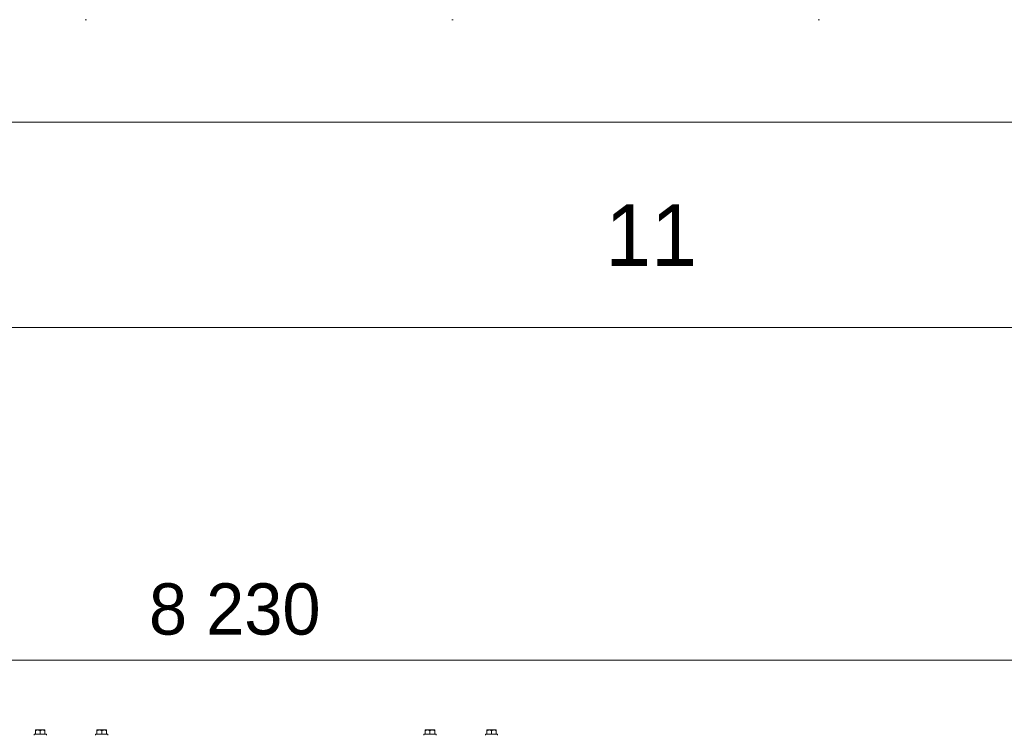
# Model space of a CAD drawing. Header units: millimetres. Extents: x -1413 to 6997, y -739331 to -733391.
# Tile 45 of 47: x 5525 to 6005, y -733740 to -733391. Entities that reach past the tile are written whole.
import ezdxf
from ezdxf.enums import TextEntityAlignment as Align

# ---------------------------------------------------------------- set-up
doc = ezdxf.new("R2010")
doc.units = ezdxf.units.MM
doc.header["$MEASUREMENT"] = 0
doc.linetypes.add('DGN Style 1', pattern=[178.733029, 0.297393, -178.435636])
doc.layers.add('Side Cradle Blocks', color=7, linetype='Continuous', lineweight=0)
doc.layers.add('Side Slip Cradle Stbd', color=7, linetype='Continuous', lineweight=0)
doc.styles.add('Style-ENGINEERING', font='ENGINEERING.shx')
doc.styles.add('Style-ENGINEERING_0', font='ENGINEERING.shx')
doc.dimstyles.new('MetricMM', dxfattribs={"dimtxt": 3, "dimasz": 3, "dimexe": 1.5, "dimexo": 1.5, "dimgap": 1.5, "dimtad": 1, "dimdec": 0, "dimzin": 7, "dimtxsty": 'Style-ENGINEERING_0', "dimcen": 0.09, "dimclrd": 1, "dimclre": 1, "dimclrt": 7, "dimadec": 0, "dimazin": 3, "dimtfac": 1, "dimtdec": 0, "dimtofl": 0, "dimtmove": 0, "dimatfit": 3, "dimfxl": 1, "dimtzin": 7, "dimlwd": -1, "dimlwe": 0, "dimarcsym": 0})

# ---------------------------------------------------------------- blocks, each defined once
blk = doc.blocks.new('*D100')
at = {"color": 1, "linetype": 'Continuous', "lineweight": 0, "transparency": 16777216}
for p, q in [((2030.38, 2630.37), (2030.38, 2665.16)), ((3676.35, 2630.37), (3676.35, 2665.16))]:
    blk.add_line(p, q, dxfattribs=at)
at = {"color": 1, "linetype": 'Continuous', "transparency": 16777216}
blk.add_line((3676.35, 2657.66), (2030.38, 2657.66), dxfattribs=at)
at = {"color": 1, "linetype": 'Continuous', "lineweight": 0, "transparency": 16777216}
blk.add_solid([(2055.38, 2651.41), (2030.38, 2657.66), (2055.38, 2663.91)], dxfattribs=at)
at = {"color": 1, "linetype": 'Continuous', "lineweight": 0, "transparency": 16777216, "extrusion": (0, 0, -1)}
blk.add_solid([(-3651.35, 2663.91), (-3676.35, 2657.66), (-3651.35, 2651.41)], dxfattribs=at)
at = {"layer": 'Defpoints', "color": 7, "linetype": 'Continuous', "lineweight": 0, "transparency": 16777216}
for p in [(2030.38, 2657.66), (2853.37, 2657.66), (2030.38, 2617.87), (3676.35, 2617.87)]:
    blk.add_point(p, dxfattribs=at)
at = {"color": 7, "linetype": 'Continuous', "lineweight": 0, "transparency": 16777216, "style": 'Style-ENGINEERING'}
blk.add_text('8 230', height=25, dxfattribs=at).set_placement((2796.38, 2682.66), align=Align.MIDDLE_LEFT)
blk = doc.blocks.new('*U59')
at = {"color": 7, "linetype": 'DGN Style 1', "lineweight": 0, "flags": 128}
blk.add_lwpolyline([(-4205.03, 2969.95), (4204.97, 2969.95), (4204.97, -2970.05), (-4205.03, -2970.05), (-4205.03, 2969.95)], close=True, dxfattribs=at)
at = {"color": 7, "linetype": 'Continuous', "lineweight": 0, "flags": 128}
blk.add_lwpolyline([(-4155.03, 2919.95), (4154.97, 2919.95), (4154.97, -2920.05), (-4155.03, -2920.05), (-4155.03, 2919.95)], close=True, dxfattribs=at)
at = {"color": 7, "linetype": 'Continuous', "lineweight": 13, "flags": 128}
blk.add_lwpolyline([(-4055.03, 2819.95), (4054.97, 2819.95), (4054.97, -2820.05), (-4055.03, -2820.05), (-4055.03, 2819.95)], close=True, dxfattribs=at)
at = {"layer": 'Side Cradle Blocks', "color": 7, "linetype": 'Continuous', "lineweight": 0}
for p, q in [((2741.05, 2623.52), (2741.05, 2623.32)), ((2741.47, 2623.51), (2741.05, 2623.32)), ((2741.05, 2623.32), (2741.05, 2621.67)), ((2741.16, 2623.67), (2741.19, 2623.67)), ((2741.23, 2623.67), (2741.19, 2623.67)), ((2742.21, 2623.67), (2741.59, 2623.67)), ((2741.59, 2623.67), (2741.62, 2623.67)), ((2742.75, 2623.67), (2742.21, 2623.67)), ((2743.36, 2623.32), (2742.93, 2623.52)), ((2743.79, 2623.51), (2743.36, 2623.32)), ((2743.36, 2623.32), (2743.36, 2621.67)), ((2744.51, 2621.67), (2743.36, 2621.67)), ((2744.52, 2623.67), (2743.77, 2623.67)), ((2744.52, 2623.67), (2743.97, 2623.67)), ((2745.68, 2623.32), (2745.25, 2623.52)), ((2745.68, 2623.67), (2745.54, 2623.67)), ((2745.54, 2623.67), (2745.56, 2623.67)), ((2745.68, 2623.63), (2745.68, 2623.67)), ((2745.68, 2621.67), (2745.68, 2623.32)), ((2771.05, 2623.67), (2771.19, 2623.67)), ((2771.05, 2623.63), (2771.05, 2623.67)), ((2771.05, 2623.32), (2771.48, 2623.52)), ((2771.05, 2621.67), (2771.05, 2623.32)), ((2771.16, 2623.67), (2771.19, 2623.67)), ((2772.21, 2623.67), (2772.96, 2623.67)), ((2772.75, 2623.67), (2772.21, 2623.67)), ((2772.22, 2621.67), (2773.36, 2621.67)), ((2772.94, 2623.51), (2773.36, 2623.32)), ((2773.36, 2623.32), (2773.8, 2623.52)), ((2773.36, 2623.32), (2773.36, 2621.67)), ((2774.52, 2623.67), (2773.97, 2623.67)), ((2774.52, 2623.67), (2775.14, 2623.67)), ((2775.11, 2623.67), (2775.14, 2623.67)), ((2775.25, 2623.51), (2775.68, 2623.32)), ((2775.54, 2623.67), (2775.5, 2623.67)), ((2775.56, 2623.67), (2775.54, 2623.67)), ((2775.68, 2623.52), (2775.68, 2623.32)), ((2775.68, 2623.32), (2775.68, 2621.67)), ((2931.05, 2623.52), (2931.05, 2623.32)), ((2931.48, 2623.51), (2931.05, 2623.32)), ((2931.05, 2623.32), (2931.05, 2621.67)), ((2931.17, 2623.67), (2931.19, 2623.67)), ((2931.23, 2623.67), (2931.19, 2623.67)), ((2932.21, 2623.67), (2931.6, 2623.67)), ((2931.6, 2623.67), (2931.62, 2623.67)), ((2932.76, 2623.67), (2932.21, 2623.67)), ((2933.13, 2623.43), (2932.94, 2623.52)), ((2933.77, 2623.67), (2933.13, 2623.67)), ((2933.37, 2623.32), (2933.13, 2623.43)), ((2933.13, 2621.67), (2933.37, 2621.67)), ((2933.79, 2623.51), (2933.37, 2623.32)), ((2933.37, 2623.32), (2933.37, 2621.67)), ((2934.52, 2621.67), (2933.37, 2621.67)), ((2934.53, 2623.67), (2933.77, 2623.67)), ((2934.53, 2623.67), (2933.98, 2623.67)), ((2935.68, 2623.32), (2935.25, 2623.52)), ((2935.68, 2623.67), (2935.55, 2623.67)), ((2935.55, 2623.67), (2935.57, 2623.67)), ((2935.68, 2623.63), (2935.68, 2623.67)), ((2935.68, 2621.67), (2935.68, 2623.32)), ((2961.05, 2623.67), (2961.19, 2623.67)), ((2961.05, 2623.63), (2961.05, 2623.67)), ((2961.05, 2623.32), (2961.48, 2623.52)), ((2961.05, 2621.67), (2961.05, 2623.32)), ((2961.17, 2623.67), (2961.19, 2623.67)), ((2962.21, 2623.67), (2962.96, 2623.67)), ((2962.76, 2623.67), (2962.21, 2623.67)), ((2962.22, 2621.67), (2963.37, 2621.67)), ((2962.94, 2623.51), (2963.37, 2623.32)), ((2963.37, 2623.32), (2963.8, 2623.52)), ((2963.37, 2623.32), (2963.37, 2621.67)), ((2964.53, 2623.67), (2963.98, 2623.67)), ((2964.53, 2623.67), (2965.14, 2623.67)), ((2965.11, 2623.67), (2965.14, 2623.67)), ((2965.26, 2623.51), (2965.68, 2623.32)), ((2965.55, 2623.67), (2965.5, 2623.67)), ((2965.57, 2623.67), (2965.55, 2623.67)), ((2965.68, 2623.52), (2965.68, 2623.32)), ((2965.68, 2623.32), (2965.68, 2621.67))]:
    blk.add_line(p, q, dxfattribs=at)
at = {"layer": 'Side Cradle Blocks', "color": 7, "linetype": 'Continuous', "lineweight": 0, "flags": 128}
for points in [[(2740.36, 2621.07), (2740.36, 2621.67), (2740.59, 2621.67), (2741.24, 2621.67), (2742.22, 2621.67), (2743.36, 2621.67)], [(2741.59, 2623.67), (2741.19, 2623.67), (2741.05, 2623.67), (2741.05, 2623.64), (2741.05, 2623.52), (2741.05, 2623.52)], [(2742.93, 2623.52), (2742.9, 2623.54), (2742.5, 2623.65), (2742.35, 2623.67), (2742.21, 2623.67), (2741.81, 2623.63), (2741.61, 2623.57), (2741.47, 2623.51)], [(2743.77, 2623.67), (2742.96, 2623.67), (2742.21, 2623.67)], [(2745.25, 2623.52), (2745.22, 2623.54), (2744.82, 2623.65), (2744.67, 2623.67), (2744.52, 2623.67), (2744.13, 2623.63), (2743.92, 2623.57), (2743.79, 2623.51)], [(2744.51, 2621.67), (2745.49, 2621.67), (2746.14, 2621.67), (2746.36, 2621.67), (2746.36, 2621.07)], [(2745.54, 2623.67), (2745.14, 2623.67), (2744.52, 2623.67), (2744.52, 2623.67)], [(2745.68, 2623.32), (2745.68, 2623.52), (2745.68, 2623.52), (2745.68, 2623.63)], [(2770.36, 2621.07), (2770.36, 2621.67), (2770.59, 2621.67), (2771.24, 2621.67), (2772.22, 2621.67)], [(2771.05, 2623.63), (2771.05, 2623.52), (2771.05, 2623.52), (2771.05, 2623.32)], [(2772.21, 2623.67), (2772.21, 2623.67), (2771.59, 2623.67), (2771.19, 2623.67)], [(2772.94, 2623.51), (2772.81, 2623.57), (2772.6, 2623.63), (2772.21, 2623.67), (2772.06, 2623.67), (2771.91, 2623.65), (2771.51, 2623.54), (2771.48, 2623.52)], [(2774.52, 2623.67), (2773.77, 2623.67), (2772.96, 2623.67)], [(2773.36, 2621.67), (2774.51, 2621.67), (2775.49, 2621.67), (2776.14, 2621.67), (2776.36, 2621.67), (2776.36, 2621.07)], [(2775.25, 2623.51), (2775.12, 2623.57), (2774.91, 2623.63), (2774.52, 2623.67), (2774.37, 2623.67), (2774.23, 2623.65), (2773.82, 2623.54), (2773.8, 2623.52)], [(2775.68, 2623.52), (2775.68, 2623.52), (2775.68, 2623.64), (2775.68, 2623.67), (2775.54, 2623.67), (2775.14, 2623.67)], [(2930.37, 2621.07), (2930.37, 2621.67), (2930.6, 2621.67), (2931.25, 2621.67), (2932.22, 2621.67)], [(2931.6, 2623.67), (2931.19, 2623.67), (2931.05, 2623.67), (2931.05, 2623.64), (2931.05, 2623.52), (2931.05, 2623.52)], [(2932.94, 2623.52), (2932.91, 2623.54), (2932.5, 2623.65), (2932.36, 2623.67), (2932.21, 2623.67), (2931.82, 2623.63), (2931.61, 2623.57), (2931.48, 2623.51)], [(2933.13, 2623.67), (2932.96, 2623.67), (2932.21, 2623.67)], [(2932.22, 2621.67), (2932.22, 2621.67), (2933.13, 2621.67)], [(2935.25, 2623.52), (2935.22, 2623.54), (2934.82, 2623.65), (2934.67, 2623.67), (2934.53, 2623.67), (2934.13, 2623.63), (2933.93, 2623.57), (2933.79, 2623.51)], [(2934.52, 2621.67), (2935.49, 2621.67), (2936.14, 2621.67), (2936.37, 2621.67), (2936.37, 2621.07)], [(2935.55, 2623.67), (2935.14, 2623.67), (2934.53, 2623.67)], [(2935.68, 2623.32), (2935.68, 2623.52), (2935.68, 2623.52), (2935.68, 2623.63)], [(2960.37, 2621.07), (2960.37, 2621.67), (2960.6, 2621.67), (2961.25, 2621.67), (2962.22, 2621.67)], [(2961.05, 2623.63), (2961.05, 2623.52), (2961.05, 2623.52), (2961.05, 2623.32)], [(2962.21, 2623.67), (2962.21, 2623.67), (2961.6, 2623.67), (2961.19, 2623.67)], [(2962.94, 2623.51), (2962.81, 2623.57), (2962.6, 2623.63), (2962.21, 2623.67), (2962.06, 2623.67), (2961.91, 2623.65), (2961.51, 2623.54), (2961.48, 2623.52)], [(2964.53, 2623.67), (2963.77, 2623.67), (2962.96, 2623.67)], [(2963.37, 2621.67), (2964.52, 2621.67), (2965.49, 2621.67), (2966.14, 2621.67), (2966.37, 2621.67), (2966.37, 2621.07)], [(2965.26, 2623.51), (2965.13, 2623.57), (2964.92, 2623.63), (2964.53, 2623.67), (2964.38, 2623.67), (2964.23, 2623.65), (2963.83, 2623.54), (2963.8, 2623.52)], [(2965.68, 2623.52), (2965.68, 2623.52), (2965.68, 2623.64), (2965.68, 2623.67), (2965.55, 2623.67), (2965.14, 2623.67)]]:
    blk.add_lwpolyline(points, dxfattribs=at)
at = {"insert": (3041.22, 2864.95), "char_height": 30, "attachment_point": 5, "line_spacing_factor": 1.2, "style": 'Style-ENGINEERING'}
blk.add_mtext('11', dxfattribs=at)
at = {"color": 1, "linetype": 'Continuous'}
dim = blk.add_linear_dim(base=(2030.38, 2657.66), p1=(3676.35, 2617.87), p2=(2030.38, 2617.87), angle=180, text='\\FSTANDARD;<>', dimstyle='MetricMM', override={"dimtxt": 25, "dimasz": 25, "dimexe": 7.5, "dimexo": 12.5, "dimgap": 12.5, "dimlfac": 5, "dimatfit": 0}, dxfattribs=at)
dim.commit()
dim.dimension.update_dxf_attribs({"geometry": '*D100', "text_midpoint": (2853.37, 2657.66)})

msp = doc.modelspace()

# ---------------------------------------------------------------- block references
at = {"layer": 'Side Slip Cradle Stbd', "color": 7, "linetype": 'Continuous', "lineweight": 0}
msp.add_blockref('*U59', (2791.75, -736360.85), dxfattribs=at)

doc.saveas('drawing.dxf')
